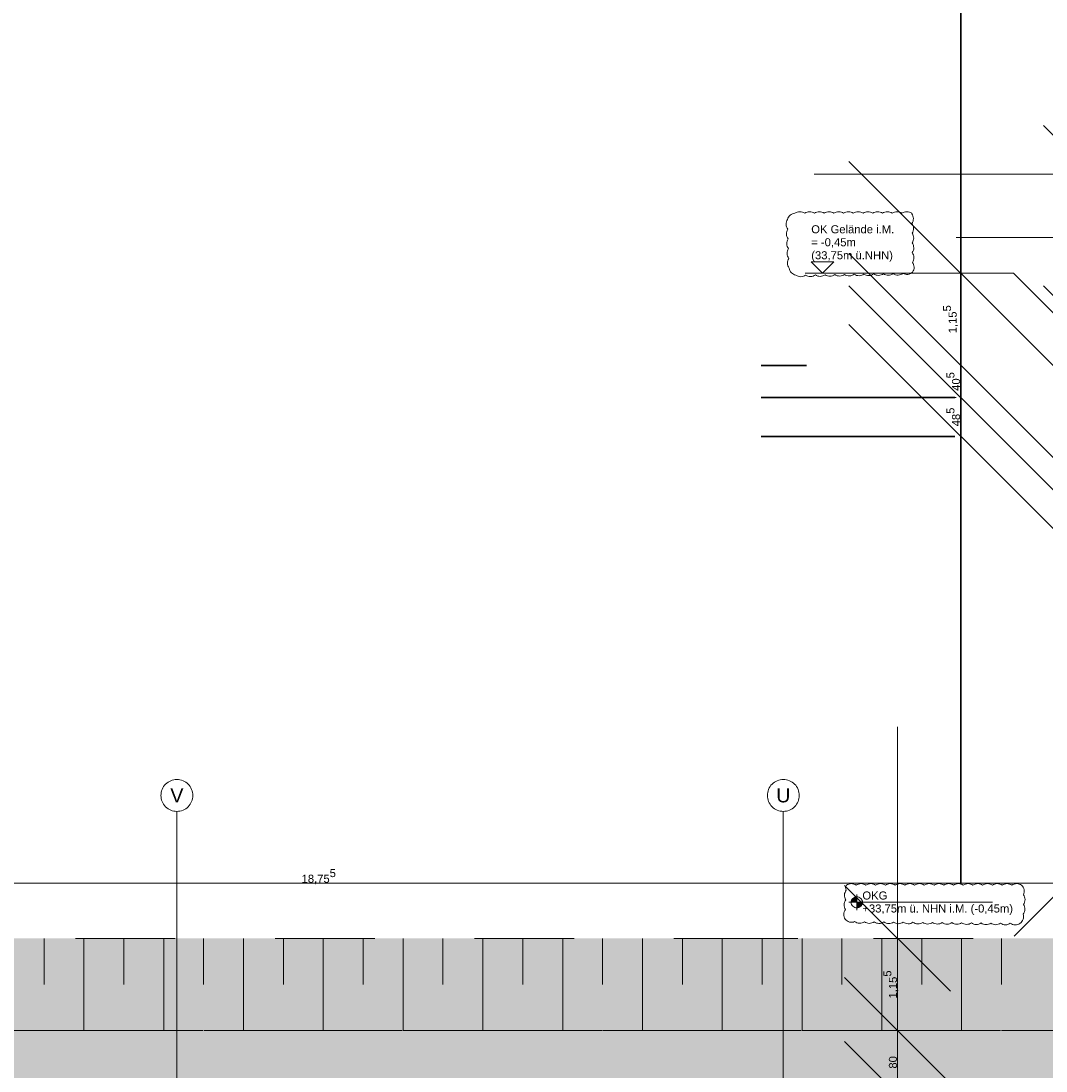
# Model space of a CAD drawing. Header units: metres. Extents: x -3716 to 31, y -1854 to 706.
# Tile 80 of 207: x -2430 to -2269, y 439 to 604. Entities that reach past the tile are written whole.
import ezdxf

# ---------------------------------------------------------------- set-up
doc = ezdxf.new("R2010")
doc.units = ezdxf.units.M
doc.header["$LTSCALE"] = 1.25
doc.header["$PDMODE"] = 1
doc.header["$PDSIZE"] = -2
doc.linetypes.add('Linienart-53', pattern=[5.291531, 3.175, -1.058062, 0.352704, -0.705764])
doc.linetypes.add('VW-01 Strichlinie kurz', pattern=[1.999894, 0.999947, -0.999947])
doc.layers.get('0').update_dxf_attribs({"lineweight": 25})
for name, color, linetype, lineweight in [('30 -32 Gründung-Baugrube', 7, 'VW-01 Strichlinie kurz', 9), ('70 -71 Achsen- 1 Gebäudeachsen', 7, 'Linienart-53', 18), ('70 -72 Beschriftung- 5 Höhenkoten', 7, 'Continuous', 15), ('Keine', 7, 'Continuous', 9)]:
    doc.layers.add(name, color=color, linetype=linetype, lineweight=lineweight)
for name, color, linetype, lineweight, true_color in [('30 -35 Decken- 0 Decken', 7, 'Continuous', 35, 0x00ee00), ('70 -76 Bemaßung- 2 Allgemein', 7, 'Continuous', 5, 0x6666cc), ('70 -77 Revision- 2 Wolken', 7, 'Continuous', 18, 0x944cff)]:
    doc.layers.add(name, color=color, linetype=linetype, lineweight=lineweight, true_color=true_color)
doc.styles.add('Arial', font='arial.ttf')
doc.dimstyles.new('k+k_klein', dxfattribs={"dimtxt": 1.258608, "dimasz": 1.3255, "dimexe": 1.25, "dimexo": 3.75, "dimgap": 0.125, "dimtad": 1, "dimdec": 3, "dimtxsty": 'Arial', "dimblk": 'VW_SLASH', "dimblk1": 'VW_SLASH', "dimblk2": 'VW_SLASH', "dimcen": 0, "dimdle": 0.625, "dimadec": 3, "dimazin": 0, "dimtfac": 0.75, "dimtdec": 3, "dimtix": 1, "dimtmove": 0, "dimatfit": 0, "dimldrblk": 'VW_FILLEDARROW', "dimfxlon": 1, "dimfrac": 2, "dimtolj": 1, "dimarcsym": 0})
doc.dimstyles.new('SIA_DIN1356', dxfattribs={"dimtxt": 1.258608, "dimasz": 2.80603, "dimexe": 2.5, "dimexo": 3.75, "dimgap": 0.625, "dimtad": 1, "dimdec": 3, "dimtxsty": 'Arial', "dimblk": 'VW_SLASH-1', "dimblk1": 'VW_SLASH-1', "dimblk2": 'VW_SLASH-1', "dimcen": 0, "dimdle": 2.5, "dimadec": 3, "dimazin": 0, "dimtfac": 1, "dimtdec": 3, "dimtix": 1, "dimtmove": 0, "dimatfit": 0, "dimldrblk": 'VW_FILLEDARROW-1', "dimfxl": 1, "dimfrac": 2, "dimtolj": 1, "dimarcsym": 0})

# ---------------------------------------------------------------- blocks, each defined once
blk = doc.blocks.new('Gruppe-19')
at = {"layer": '30 -32 Gründung-Baugrube', "color": 7, "transparency": 33554687}
for p, q in [((-169.486, 2.208), (-169.486, 1.63)), ((-168.986, 2.208), (-168.986, 1.053)), ((-168.486, 2.208), (-168.486, 1.63)), ((-167.986, 2.208), (-167.986, 1.053)), ((-167.486, 2.208), (-167.486, 1.63)), ((-166.986, 2.208), (-166.986, 1.053)), ((-166.486, 2.208), (-166.486, 1.63)), ((-165.986, 2.208), (-165.986, 1.053)), ((-165.486, 2.208), (-165.486, 1.63)), ((-164.986, 2.208), (-164.986, 1.053)), ((-164.486, 2.208), (-164.486, 1.63)), ((-163.986, 2.208), (-163.986, 1.053)), ((-163.486, 2.208), (-163.486, 1.63)), ((-162.986, 2.208), (-162.986, 1.053)), ((-162.486, 2.208), (-162.486, 1.63)), ((-161.986, 2.208), (-161.986, 1.053)), ((-161.486, 2.208), (-161.486, 1.63)), ((-160.986, 2.208), (-160.986, 1.053)), ((-160.486, 2.208), (-160.486, 1.63)), ((-159.986, 2.208), (-159.986, 1.053)), ((-159.486, 2.208), (-159.486, 1.63)), ((-158.986, 2.208), (-158.986, 1.053)), ((-158.486, 2.208), (-158.486, 1.63)), ((-157.986, 2.208), (-157.986, 1.053)), ((-157.486, 2.208), (-157.486, 1.63))]:
    blk.add_line(p, q, dxfattribs=at)
blk = doc.blocks.new('Gruppe-153')
at = {"layer": '30 -32 Gründung-Baugrube', "color": 7, "transparency": 33554687}
blk.add_blockref('Gruppe-19', (0, 0), dxfattribs=at)
blk = doc.blocks.new('Änderungswolke-10')
at = {"layer": '70 -77 Revision- 2 Wolken', "transparency": 33554687, "flags": 128}
blk.add_lwpolyline([(-1.107, 0.227, -0.162278), (-1.047, 0.248, -0.162278), (-0.986, 0.227, -0.162278), (-0.925, 0.248, -0.162278), (-0.864, 0.227, -0.162278), (-0.803, 0.248, -0.162278), (-0.742, 0.227, -0.162278), (-0.681, 0.248, -0.162278), (-0.62, 0.227, -0.162278), (-0.559, 0.248, -0.162278), (-0.498, 0.227, -0.162278), (-0.437, 0.248, -0.162278), (-0.376, 0.227, -0.162278), (-0.315, 0.248, -0.162278), (-0.254, 0.227, -0.162278), (-0.193, 0.248, -0.162278), (-0.132, 0.227, -0.162278), (-0.071, 0.248, -0.162278), (-0.01, 0.227, -0.162278), (0.051, 0.248, -0.162278), (0.112, 0.227, -0.162278), (0.173, 0.248, -0.162278), (0.234, 0.227, -0.162278), (0.295, 0.248, -0.162278), (0.356, 0.227, -0.162278), (0.416, 0.248, -0.162278), (0.477, 0.227, -0.162278), (0.538, 0.248, -0.162278), (0.599, 0.227, -0.162278), (0.66, 0.248, -0.162278), (0.721, 0.227, -0.162278), (0.782, 0.248, -0.162278), (0.843, 0.227, -0.162278), (0.904, 0.248, -0.162278), (0.965, 0.227, -0.162278), (1.026, 0.248, -0.162278), (1.087, 0.227, -0.162278), (1.119, 0.171, -0.162278), (1.11, 0.108, -0.162278), (1.13, 0.047, -0.162278), (1.109, -0.014, -0.162278), (1.129, -0.075, -0.162278), (1.108, -0.136, -0.162278), (1.107, -0.2, -0.162278), (1.067, -0.251, -0.162278), (1.006, -0.271, -0.162278), (0.946, -0.25, -0.162278), (0.884, -0.269, -0.162278), (0.824, -0.248, -0.162278), (0.762, -0.268, -0.162278), (0.702, -0.247, -0.162278), (0.641, -0.267, -0.162278), (0.58, -0.246, -0.162278), (0.519, -0.265, -0.162278), (0.458, -0.244, -0.162278), (0.397, -0.264, -0.162278), (0.336, -0.243, -0.162278), (0.275, -0.263, -0.162278), (0.214, -0.242, -0.162278), (0.153, -0.261, -0.162278), (0.092, -0.24, -0.162278), (0.031, -0.26, -0.162278), (-0.03, -0.239, -0.162278), (-0.091, -0.259, -0.162278), (-0.152, -0.238, -0.162278), (-0.213, -0.257, -0.162278), (-0.274, -0.236, -0.162278), (-0.335, -0.256, -0.162278), (-0.396, -0.235, -0.162278), (-0.457, -0.255, -0.162278), (-0.517, -0.234, -0.162278), (-0.579, -0.254, -0.162278), (-0.639, -0.233, -0.162278), (-0.701, -0.252, -0.162278), (-0.761, -0.231, -0.162278), (-0.822, -0.251, -0.162278), (-0.883, -0.23, -0.162278), (-0.944, -0.25, -0.162278), (-1.005, -0.229, -0.162278), (-1.069, -0.234, -0.162278), (-1.123, -0.199, -0.162278), (-1.141, -0.138, -0.162278), (-1.119, -0.077, -0.162278), (-1.137, -0.016, -0.162278), (-1.114, 0.044, -0.162278), (-1.132, 0.106, -0.162278), (-1.11, 0.166, -0.162278), (-1.119, 0.197, -0.162278), (-1.107, 0.227)], format="xyb", close=True, dxfattribs=at)
blk = doc.blocks.new('Gruppe-216')
at = {"layer": '70 -72 Beschriftung- 5 Höhenkoten', "linetype": 'Continuous', "lineweight": 0}
h = blk.add_hatch(color=7, dxfattribs=at)
edge = h.paths.add_edge_path()
edge.add_arc((-159.3, 2.66), 0.07, 90, 180)
edge.add_line((-159.37, 2.66), (-159.3, 2.66))
edge.add_line((-159.3, 2.66), (-159.3, 2.73))
at = {"layer": '70 -72 Beschriftung- 5 Höhenkoten'}
blk.add_line((-159.3, 2.56), (-159.3, 2.76), dxfattribs=at)
at = {"layer": '70 -72 Beschriftung- 5 Höhenkoten', "flags": 128}
for points in [[(-159.3, 2.73, 0.414214), (-159.37, 2.66), (-159.3, 2.66)], [(-159.37, 2.66, 0.414214), (-159.3, 2.59), (-159.3, 2.66)]]:
    blk.add_lwpolyline(points, format="xyb", close=True, dxfattribs=at)
at = {"color": 255, "linetype": 'Continuous'}
blk.add_wipeout([(-159.23, 2.66), (-158.914, 2.66), (-158.914, 2.822), (-159.23, 2.822)], dxfattribs=at).dxf.layer = '70 -72 Beschriftung- 5 Höhenkoten'
at = {"layer": '70 -72 Beschriftung- 5 Höhenkoten', "insert": (-159.23, 2.796), "char_height": 0.1007, "attachment_point": 1, "line_spacing_factor": 0.96878, "style": 'Arial'}
blk.add_mtext('OKG', dxfattribs=at)
at = {"color": 255, "linetype": 'Continuous'}
blk.add_wipeout([(-159.23, 2.498), (-157.333, 2.498), (-157.333, 2.66), (-159.23, 2.66)], dxfattribs=at).dxf.layer = '70 -72 Beschriftung- 5 Höhenkoten'
at = {"layer": '70 -72 Beschriftung- 5 Höhenkoten', "linetype": 'Continuous', "lineweight": 0}
h = blk.add_hatch(color=7, dxfattribs=at)
edge = h.paths.add_edge_path()
edge.add_arc((-159.3, 2.66), 0.07, 270, 360)
edge.add_line((-159.23, 2.66), (-159.3, 2.66))
edge.add_line((-159.3, 2.66), (-159.3, 2.59))
at = {"layer": '70 -72 Beschriftung- 5 Höhenkoten'}
blk.add_line((-159.4, 2.66), (-157.6, 2.66), dxfattribs=at)
at = {"layer": '70 -72 Beschriftung- 5 Höhenkoten', "flags": 128}
for points in [[(-159.23, 2.66, 0.414214), (-159.3, 2.73), (-159.3, 2.66)], [(-159.3, 2.59, 0.414214), (-159.23, 2.66), (-159.3, 2.66)]]:
    blk.add_lwpolyline(points, format="xyb", close=True, dxfattribs=at)
at = {"layer": '70 -77 Revision- 2 Wolken'}
blk.add_blockref('Änderungswolke-10', (-158.322, 2.647), dxfattribs=at)
at = {"layer": '70 -72 Beschriftung- 5 Höhenkoten', "insert": (-159.23, 2.633), "char_height": 0.10069, "attachment_point": 1, "line_spacing_factor": 0.96878, "style": 'Arial'}
blk.add_mtext('+33,75m ü. NHN i.M. (-0,45m)', dxfattribs=at)
blk = doc.blocks.new('VW_SLASH')
at = {"color": 0, "linetype": 'ByBlock', "lineweight": -2, "transparency": 16777216}
blk.add_line((0.4715, 0), (-1, 0), dxfattribs=at)
at = {"color": 0, "lineweight": 5, "transparency": 16777216, "flags": 128}
blk.add_lwpolyline([(0.5004, 0.5004), (-0.5004, -0.5004)], dxfattribs=at)
blk = doc.blocks.new('*D591')
at = {"layer": '70 -76 Bemaßung- 2 Allgemein', "color": 0, "lineweight": -2}
for p, q in [((-158.791, 3.533), (-158.791, 4.859)), ((-160.416, 2.208), (-160.041, 2.208)), ((-158.791, 1.053), (-158.791, 2.208)), ((-162.171, 1.053), (-160.041, 1.053)), ((-158.791, -0.273), (-158.791, -1.598))]:
    blk.add_line(p, q, dxfattribs=at)
at = {"layer": 'Defpoints', "color": 0}
for p in [(-158.791, 2.208), (-156.666, 2.208), (-158.421, 1.053)]:
    blk.add_point(p, dxfattribs=at)
at = {"layer": '70 -76 Bemaßung- 2 Allgemein', "color": 0, "lineweight": -2, "xscale": 1.32550048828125, "yscale": 1.32550048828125, "zscale": 1.32550048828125}
for p, rotation in [((-158.791, 2.208), 270), ((-158.791, 1.053), 90)]:
    blk.add_blockref('VW_SLASH', p, dxfattribs=dict(at, rotation=rotation))
at = {"layer": '70 -76 Bemaßung- 2 Allgemein', "color": 0, "insert": (-158.873, 1.63), "char_height": 0.10069, "attachment_point": 5, "rotation": 90, "style": 'Arial'}
blk.add_mtext('\\A1;1,15\\S5^ ;', dxfattribs=at)
blk = doc.blocks.new('VW_FILLEDARROW')
at = {"linetype": 'Continuous', "lineweight": 0, "transparency": 16777216}
blk.add_hatch(color=0, dxfattribs=at).paths.add_polyline_path([(-2.8289, 0.758), (0, 0), (-2.8289, -0.758)])
at = {"color": 0, "lineweight": 5, "transparency": 16777216, "flags": 128}
blk.add_lwpolyline([(-2.8289, 0.758), (0, 0), (-2.8289, -0.758)], close=True, dxfattribs=at)
blk = doc.blocks.new('*D592')
at = {"layer": '70 -76 Bemaßung- 2 Allgemein', "color": 0, "lineweight": -2}
for p, q in [((-158.791, 2.378), (-158.791, 3.704)), ((-162.171, 1.053), (-160.041, 1.053)), ((-158.791, 0.253), (-158.791, 1.053)), ((-162.039, 0.253), (-160.041, 0.253)), ((-158.791, -1.073), (-158.791, -2.398))]:
    blk.add_line(p, q, dxfattribs=at)
at = {"layer": 'Defpoints', "color": 0}
for p in [(-158.791, 1.053), (-158.421, 1.053), (-158.289, 0.253)]:
    blk.add_point(p, dxfattribs=at)
at = {"layer": '70 -76 Bemaßung- 2 Allgemein', "color": 0, "lineweight": -2, "xscale": 1.32550048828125, "yscale": 1.32550048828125, "zscale": 1.32550048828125}
for p, rotation in [((-158.791, 1.053), 270), ((-158.791, 0.253), 90)]:
    blk.add_blockref('VW_SLASH', p, dxfattribs=dict(at, rotation=rotation))
at = {"layer": '70 -76 Bemaßung- 2 Allgemein', "color": 0, "insert": (-158.847, 0.653), "char_height": 0.1007, "attachment_point": 5, "rotation": 90, "style": 'Arial'}
blk.add_mtext('\\A1;80', dxfattribs=at)
blk = doc.blocks.new('*D593')
at = {"layer": '70 -76 Bemaßung- 2 Allgemein', "color": 0, "lineweight": -2}
for p, q in [((-162.039, 0.253), (-160.041, 0.253)), ((-158.791, -3.207), (-158.791, -1.073)), ((-155.871, -4.532), (-157.541, -4.532))]:
    blk.add_line(p, q, dxfattribs=at)
at = {"layer": 'Defpoints', "color": 0}
for p in [(-158.791, 0.253), (-158.289, 0.253), (-159.621, -4.532)]:
    blk.add_point(p, dxfattribs=at)
at = {"layer": '70 -76 Bemaßung- 2 Allgemein', "color": 0, "lineweight": -2, "xscale": 1.32550048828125, "yscale": 1.32550048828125, "zscale": 1.32550048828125}
for p, rotation in [((-158.791, 0.253), 90), ((-158.791, -4.532), 270)]:
    blk.add_blockref('VW_SLASH', p, dxfattribs=dict(at, rotation=rotation))
at = {"layer": '70 -76 Bemaßung- 2 Allgemein', "color": 0, "insert": (-158.873, -2.14), "char_height": 0.10069, "attachment_point": 5, "rotation": 90, "style": 'Arial'}
blk.add_mtext('\\A1;4,78\\S5^ ;', dxfattribs=at)
blk = doc.blocks.new('*D822')
at = {"layer": '70 -76 Bemaßung- 2 Allgemein', "color": 0, "lineweight": -2}
for p, q in [((-156.666, 6.305), (-156.666, 4.15)), ((-157.992, 2.9), (-174.095, 2.9)), ((-175.421, -0.067), (-175.421, 1.65))]:
    blk.add_line(p, q, dxfattribs=at)
at = {"layer": 'Defpoints', "color": 0}
for p in [(-175.421, 3.683), (-175.421, 2.9), (-156.666, 2.555)]:
    blk.add_point(p, dxfattribs=at)
at = {"layer": '70 -76 Bemaßung- 2 Allgemein', "color": 0, "lineweight": -2, "xscale": 1.32550048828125, "yscale": 1.32550048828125, "zscale": 1.32550048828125, "rotation": 180}
blk.add_blockref('VW_SLASH', (-175.421, 2.9), dxfattribs=at)
at = {"layer": '70 -76 Bemaßung- 2 Allgemein', "color": 0, "lineweight": -2, "xscale": 1.32550048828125, "yscale": 1.32550048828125, "zscale": 1.32550048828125}
blk.add_blockref('VW_SLASH', (-156.666, 2.9), dxfattribs=at)
at = {"layer": '70 -76 Bemaßung- 2 Allgemein', "color": 0, "insert": (-166.043, 2.982), "char_height": 0.10069, "attachment_point": 5, "style": 'Arial'}
blk.add_mtext('\\A1;18,75\\S5^ ;', dxfattribs=at)
blk = doc.blocks.new('*D823')
at = {"layer": '70 -76 Bemaßung- 2 Allgemein', "color": 0, "lineweight": -2}
for p, q in [((-156.666, 6.305), (-156.666, 4.15)), ((-155.511, 5.15), (-155.511, 4.15)), ((-157.992, 2.9), (-159.317, 2.9)), ((-155.511, 2.9), (-156.666, 2.9)), ((-154.185, 2.9), (-152.86, 2.9))]:
    blk.add_line(p, q, dxfattribs=at)
at = {"layer": 'Defpoints', "color": 0}
for p in [(-156.666, 2.9), (-156.666, 2.555), (-155.511, 1.4)]:
    blk.add_point(p, dxfattribs=at)
at = {"layer": '70 -76 Bemaßung- 2 Allgemein', "color": 0, "lineweight": -2, "xscale": 1.32550048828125, "yscale": 1.32550048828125, "zscale": 1.32550048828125}
blk.add_blockref('VW_SLASH', (-156.666, 2.9), dxfattribs=at)
at = {"layer": '70 -76 Bemaßung- 2 Allgemein', "color": 0, "lineweight": -2, "xscale": 1.32550048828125, "yscale": 1.32550048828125, "zscale": 1.32550048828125, "rotation": 180}
blk.add_blockref('VW_SLASH', (-155.511, 2.9), dxfattribs=at)
at = {"layer": '70 -76 Bemaßung- 2 Allgemein', "color": 0, "insert": (-156.088, 2.982), "char_height": 0.10069, "attachment_point": 5, "style": 'Arial'}
blk.add_mtext('\\A1;1,15\\S5^ ;', dxfattribs=at)
blk = doc.blocks.new('_Achsen (3D)')
at = {"layer": '70 -71 Achsen- 1 Gebäudeachsen', "transparency": 33554687}
for p, q in [((-167.821, 3.8), (-167.821, -46.172)), ((-160.221, 3.8), (-160.221, -46.172))]:
    blk.add_line(p, q, dxfattribs=at)
at = {"color": 255, "transparency": 33554687}
for points in [[(-167.821, 4.2), (-167.801, 4.199), (-167.782, 4.196), (-167.763, 4.191), (-167.744, 4.185), (-167.727, 4.176), (-167.71, 4.166), (-167.694, 4.155), (-167.68, 4.141), (-167.666, 4.127), (-167.655, 4.111), (-167.645, 4.094), (-167.636, 4.076), (-167.63, 4.058), (-167.625, 4.039), (-167.622, 4.02), (-167.621, 4), (-167.622, 3.98), (-167.625, 3.961), (-167.63, 3.942), (-167.636, 3.923), (-167.645, 3.906), (-167.655, 3.889), (-167.666, 3.873), (-167.68, 3.859), (-167.694, 3.845), (-167.71, 3.834), (-167.727, 3.824), (-167.744, 3.815), (-167.763, 3.809), (-167.782, 3.804), (-167.801, 3.801), (-167.821, 3.8), (-167.841, 3.801), (-167.86, 3.804), (-167.879, 3.809), (-167.898, 3.815), (-167.915, 3.824), (-167.932, 3.834), (-167.948, 3.845), (-167.962, 3.859), (-167.976, 3.873), (-167.987, 3.889), (-167.997, 3.906), (-168.006, 3.923), (-168.012, 3.942), (-168.017, 3.961), (-168.02, 3.98), (-168.021, 4), (-168.02, 4.02), (-168.017, 4.039), (-168.012, 4.058), (-168.006, 4.076), (-167.997, 4.094), (-167.987, 4.111), (-167.976, 4.127), (-167.962, 4.141), (-167.948, 4.155), (-167.932, 4.166), (-167.915, 4.176), (-167.898, 4.185), (-167.879, 4.191), (-167.86, 4.196), (-167.841, 4.199)], [(-160.221, 4.2), (-160.201, 4.199), (-160.182, 4.196), (-160.163, 4.191), (-160.144, 4.185), (-160.127, 4.176), (-160.11, 4.166), (-160.094, 4.155), (-160.08, 4.141), (-160.066, 4.127), (-160.055, 4.111), (-160.045, 4.094), (-160.036, 4.076), (-160.03, 4.058), (-160.025, 4.039), (-160.022, 4.02), (-160.021, 4), (-160.022, 3.98), (-160.025, 3.961), (-160.03, 3.942), (-160.036, 3.923), (-160.045, 3.906), (-160.055, 3.889), (-160.066, 3.873), (-160.08, 3.859), (-160.094, 3.845), (-160.11, 3.834), (-160.127, 3.824), (-160.144, 3.815), (-160.163, 3.809), (-160.182, 3.804), (-160.201, 3.801), (-160.221, 3.8), (-160.241, 3.801), (-160.26, 3.804), (-160.279, 3.809), (-160.298, 3.815), (-160.315, 3.824), (-160.332, 3.834), (-160.348, 3.845), (-160.362, 3.859), (-160.376, 3.873), (-160.387, 3.889), (-160.397, 3.906), (-160.406, 3.923), (-160.412, 3.942), (-160.417, 3.961), (-160.42, 3.98), (-160.421, 4), (-160.42, 4.02), (-160.417, 4.039), (-160.412, 4.058), (-160.406, 4.076), (-160.397, 4.094), (-160.387, 4.111), (-160.376, 4.127), (-160.362, 4.141), (-160.348, 4.155), (-160.332, 4.166), (-160.315, 4.176), (-160.298, 4.185), (-160.279, 4.191), (-160.26, 4.196), (-160.241, 4.199)]]:
    blk.add_wipeout(points, dxfattribs=at).dxf.layer = 'Keine'
at = {"layer": 'Keine', "transparency": 33554687, "flags": 128}
for points in [[(-167.821, 4.2), (-167.801, 4.199), (-167.782, 4.196), (-167.763, 4.191), (-167.744, 4.185), (-167.727, 4.176), (-167.71, 4.166), (-167.694, 4.155), (-167.68, 4.141), (-167.666, 4.127), (-167.655, 4.111), (-167.645, 4.094), (-167.636, 4.076), (-167.63, 4.058), (-167.625, 4.039), (-167.622, 4.02), (-167.621, 4), (-167.622, 3.98), (-167.625, 3.961), (-167.63, 3.942), (-167.636, 3.923), (-167.645, 3.906), (-167.655, 3.889), (-167.666, 3.873), (-167.68, 3.859), (-167.694, 3.845), (-167.71, 3.834), (-167.727, 3.824), (-167.744, 3.815), (-167.763, 3.809), (-167.782, 3.804), (-167.801, 3.801), (-167.821, 3.8), (-167.841, 3.801), (-167.86, 3.804), (-167.879, 3.809), (-167.898, 3.815), (-167.915, 3.824), (-167.932, 3.834), (-167.948, 3.845), (-167.962, 3.859), (-167.976, 3.873), (-167.987, 3.889), (-167.997, 3.906), (-168.006, 3.923), (-168.012, 3.942), (-168.017, 3.961), (-168.02, 3.98), (-168.021, 4), (-168.02, 4.02), (-168.017, 4.039), (-168.012, 4.058), (-168.006, 4.076), (-167.997, 4.094), (-167.987, 4.111), (-167.976, 4.127), (-167.962, 4.141), (-167.948, 4.155), (-167.932, 4.166), (-167.915, 4.176), (-167.898, 4.185), (-167.879, 4.191), (-167.86, 4.196), (-167.841, 4.199)], [(-160.221, 4.2), (-160.201, 4.199), (-160.182, 4.196), (-160.163, 4.191), (-160.144, 4.185), (-160.127, 4.176), (-160.11, 4.166), (-160.094, 4.155), (-160.08, 4.141), (-160.066, 4.127), (-160.055, 4.111), (-160.045, 4.094), (-160.036, 4.076), (-160.03, 4.058), (-160.025, 4.039), (-160.022, 4.02), (-160.021, 4), (-160.022, 3.98), (-160.025, 3.961), (-160.03, 3.942), (-160.036, 3.923), (-160.045, 3.906), (-160.055, 3.889), (-160.066, 3.873), (-160.08, 3.859), (-160.094, 3.845), (-160.11, 3.834), (-160.127, 3.824), (-160.144, 3.815), (-160.163, 3.809), (-160.182, 3.804), (-160.201, 3.801), (-160.221, 3.8), (-160.241, 3.801), (-160.26, 3.804), (-160.279, 3.809), (-160.298, 3.815), (-160.315, 3.824), (-160.332, 3.834), (-160.348, 3.845), (-160.362, 3.859), (-160.376, 3.873), (-160.387, 3.889), (-160.397, 3.906), (-160.406, 3.923), (-160.412, 3.942), (-160.417, 3.961), (-160.42, 3.98), (-160.421, 4), (-160.42, 4.02), (-160.417, 4.039), (-160.412, 4.058), (-160.406, 4.076), (-160.397, 4.094), (-160.387, 4.111), (-160.376, 4.127), (-160.362, 4.141), (-160.348, 4.155), (-160.332, 4.166), (-160.315, 4.176), (-160.298, 4.185), (-160.279, 4.191), (-160.26, 4.196), (-160.241, 4.199)]]:
    blk.add_lwpolyline(points, close=True, dxfattribs=at)
at = {"layer": 'Keine', "transparency": 33554687, "char_height": 0.176, "attachment_point": 5, "line_spacing_factor": 0.970891, "style": 'Arial'}
for s, insert in [('V', (-167.821, 4)), ('U', (-160.221, 4))]:
    blk.add_mtext(s, dxfattribs=dict(at, insert=insert))
blk = doc.blocks.new('VW_SLASH-1')
at = {"color": 0, "linetype": 'ByBlock', "lineweight": -2, "transparency": 16777216}
blk.add_line((0.8909, 0), (-1, 0), dxfattribs=at)
at = {"color": 0, "lineweight": 20, "transparency": 16777216, "flags": 128}
blk.add_lwpolyline([(0.5001, 0.5001), (-0.5001, -0.5001)], dxfattribs=at)
blk = doc.blocks.new('*D909')
at = {"layer": '30 -35 Decken- 0 Decken', "color": 0, "linetype": 'Continuous', "lineweight": -2}
for p, q in [((-154.221, 17.488), (-154.221, 17.036)), ((-151.021, 17.488), (-151.021, 17.036)), ((-157.027, 14.536), (-159.833, 14.536)), ((-154.221, 14.536), (-151.021, 14.536)), ((-148.215, 14.536), (-145.409, 14.536))]:
    blk.add_line(p, q, dxfattribs=at)
at = {"layer": 'Defpoints', "color": 0}
for p in [(-151.021, 14.536), (-154.221, 13.738), (-151.021, 13.738)]:
    blk.add_point(p, dxfattribs=at)
at = {"layer": '30 -35 Decken- 0 Decken', "color": 0, "lineweight": -2, "xscale": 2.8060302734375, "yscale": 2.8060302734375, "zscale": 2.8060302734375}
blk.add_blockref('VW_SLASH-1', (-154.221, 14.536), dxfattribs=at)
at = {"layer": '30 -35 Decken- 0 Decken', "color": 0, "lineweight": -2, "xscale": 2.8060302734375, "yscale": 2.8060302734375, "zscale": 2.8060302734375, "rotation": 180}
blk.add_blockref('VW_SLASH-1', (-151.021, 14.536), dxfattribs=at)
at = {"layer": '30 -35 Decken- 0 Decken', "color": 0, "lineweight": 9, "insert": (-152.621, 14.646), "char_height": 0.1007, "attachment_point": 5, "style": 'Arial'}
blk.add_mtext('\\A1;3,20', dxfattribs=at)
blk = doc.blocks.new('VW_FILLEDARROW-1')
at = {"linetype": 'Continuous', "lineweight": 0, "transparency": 16777216}
blk.add_hatch(color=0, dxfattribs=at).paths.add_polyline_path([(-1.4144, 0.379), (0, 0), (-1.4144, -0.379)])
at = {"color": 0, "lineweight": 5, "transparency": 16777216, "flags": 128}
blk.add_lwpolyline([(-1.4144, 0.379), (0, 0), (-1.4144, -0.379)], close=True, dxfattribs=at)
blk = doc.blocks.new('*D916')
at = {"layer": '30 -35 Decken- 0 Decken', "color": 0, "linetype": 'Continuous', "lineweight": -2}
for p, q in [((-155.555, 14.539), (-155.555, 10.937)), ((-154.371, 13.743), (-158.055, 13.743)), ((-158.071, 11.733), (-158.055, 11.733))]:
    blk.add_line(p, q, dxfattribs=at)
at = {"layer": 'Defpoints', "color": 0}
for p in [(-155.555, 13.743), (-150.621, 13.743), (-154.321, 11.733)]:
    blk.add_point(p, dxfattribs=at)
at = {"layer": '30 -35 Decken- 0 Decken', "color": 0, "lineweight": -2, "xscale": 2.8060302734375, "yscale": 2.8060302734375, "zscale": 2.8060302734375}
for p, rotation in [((-155.555, 13.743), 90), ((-155.555, 11.733), 270)]:
    blk.add_blockref('VW_SLASH-1', p, dxfattribs=dict(at, rotation=rotation))
at = {"layer": '30 -35 Decken- 0 Decken', "color": 0, "lineweight": 9, "insert": (-155.686, 12.01), "char_height": 0.1007, "attachment_point": 5, "rotation": 90, "style": 'Arial'}
blk.add_mtext('\\A1;2,01', dxfattribs=at)
blk = doc.blocks.new('*D926')
at = {"layer": '30 -35 Decken- 0 Decken', "color": 0, "linetype": 'Continuous', "lineweight": -2}
for p, q in [((-157.998, 16.099), (-157.998, 18.905)), ((-157.998, 12.138), (-157.998, 13.293)), ((-154.583, 13.293), (-155.498, 13.293)), ((-159.931, 12.138), (-160.498, 12.138)), ((-157.998, 9.332), (-157.998, 6.526))]:
    blk.add_line(p, q, dxfattribs=at)
at = {"layer": 'Defpoints', "color": 0}
for p in [(-158.333, 13.293), (-157.998, 13.293), (-156.181, 12.138)]:
    blk.add_point(p, dxfattribs=at)
at = {"layer": '30 -35 Decken- 0 Decken', "color": 0, "lineweight": -2, "xscale": 2.8060302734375, "yscale": 2.8060302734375, "zscale": 2.8060302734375}
for p, rotation in [((-157.998, 13.293), 270), ((-157.998, 12.138), 90)]:
    blk.add_blockref('VW_SLASH-1', p, dxfattribs=dict(at, rotation=rotation))
at = {"layer": '30 -35 Decken- 0 Decken', "color": 0, "lineweight": 9, "insert": (-158.125, 12.716), "char_height": 0.10069, "attachment_point": 5, "rotation": 90, "style": 'Arial'}
blk.add_mtext('\\A1;1,15\\S5^ ;', dxfattribs=at)
blk = doc.blocks.new('*D927')
at = {"layer": '30 -35 Decken- 0 Decken', "color": 0, "linetype": 'Continuous', "lineweight": -2}
for p, q in [((-157.998, 14.944), (-157.998, 17.75)), ((-159.931, 12.138), (-160.498, 12.138)), ((-157.998, 11.733), (-157.998, 12.138)), ((-158.071, 11.733), (-160.498, 11.733)), ((-157.998, 8.927), (-157.998, 6.121))]:
    blk.add_line(p, q, dxfattribs=at)
at = {"layer": 'Defpoints', "color": 0}
for p in [(-157.998, 12.138), (-156.181, 12.138), (-154.321, 11.733)]:
    blk.add_point(p, dxfattribs=at)
at = {"layer": '30 -35 Decken- 0 Decken', "color": 0, "lineweight": -2, "xscale": 2.8060302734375, "yscale": 2.8060302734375, "zscale": 2.8060302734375}
for p, rotation in [((-157.998, 12.138), 270), ((-157.998, 11.733), 90)]:
    blk.add_blockref('VW_SLASH-1', p, dxfattribs=dict(at, rotation=rotation))
at = {"layer": '30 -35 Decken- 0 Decken', "color": 0, "lineweight": 9, "insert": (-158.091, 11.936), "char_height": 0.10069, "attachment_point": 5, "rotation": 90, "style": 'Arial'}
blk.add_mtext('\\A1;40\\S5^ ;', dxfattribs=at)
blk = doc.blocks.new('*D928')
at = {"layer": '30 -35 Decken- 0 Decken', "color": 0, "linetype": 'Continuous', "lineweight": -2}
for p, q in [((-157.998, 14.539), (-157.998, 17.345)), ((-158.071, 11.733), (-160.498, 11.733)), ((-157.998, 11.248), (-157.998, 11.733)), ((-158.071, 11.248), (-160.498, 11.248)), ((-157.998, 8.442), (-157.998, 5.636))]:
    blk.add_line(p, q, dxfattribs=at)
at = {"layer": 'Defpoints', "color": 0}
for p in [(-157.998, 11.733), (-154.321, 11.733), (-154.321, 11.248)]:
    blk.add_point(p, dxfattribs=at)
at = {"layer": '30 -35 Decken- 0 Decken', "color": 0, "lineweight": -2, "xscale": 2.8060302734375, "yscale": 2.8060302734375, "zscale": 2.8060302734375}
for p, rotation in [((-157.998, 11.733), 270), ((-157.998, 11.248), 90)]:
    blk.add_blockref('VW_SLASH-1', p, dxfattribs=dict(at, rotation=rotation))
at = {"layer": '30 -35 Decken- 0 Decken', "color": 0, "lineweight": 9, "insert": (-158.091, 11.491), "char_height": 0.10069, "attachment_point": 5, "rotation": 90, "style": 'Arial'}
blk.add_mtext('\\A1;48\\S5^ ;', dxfattribs=at)
blk = doc.blocks.new('Gruppe-599')
at = {"layer": '70 -77 Revision- 2 Wolken', "transparency": 33554687, "flags": 128}
blk.add_lwpolyline([(-158.612, 14.045, 0.162278), (-158.673, 14.065, 0.162278), (-158.734, 14.045, 0.162278), (-158.795, 14.065, 0.162278), (-158.856, 14.045, 0.162278), (-158.917, 14.065, 0.162278), (-158.978, 14.045, 0.162278), (-159.039, 14.065, 0.162278), (-159.1, 14.045, 0.162278), (-159.161, 14.065, 0.162278), (-159.222, 14.045, 0.162278), (-159.283, 14.065, 0.162278), (-159.344, 14.045, 0.162278), (-159.404, 14.065, 0.162278), (-159.465, 14.045, 0.162278), (-159.526, 14.065, 0.162278), (-159.587, 14.045, 0.162278), (-159.648, 14.065, 0.162278), (-159.709, 14.045, 0.162278), (-159.77, 14.065, 0.162278), (-159.831, 14.045, 0.162278), (-159.892, 14.065, 0.162278), (-159.953, 14.045, 0.162278), (-160.014, 14.065, 0.162278), (-160.075, 14.045, 0.162278), (-160.135, 14.022, 0.162278), (-160.169, 13.967, 0.162278), (-160.187, 13.906, 0.162278), (-160.165, 13.845, 0.162278), (-160.183, 13.784, 0.162278), (-160.16, 13.724, 0.162278), (-160.178, 13.662, 0.162278), (-160.156, 13.602, 0.162278), (-160.174, 13.54, 0.162278), (-160.151, 13.48, 0.162278), (-160.169, 13.418, 0.162278), (-160.147, 13.358, 0.162278), (-160.12, 13.3, 0.162278), (-160.063, 13.269, 0.162278), (-160.002, 13.25, 0.162278), (-159.941, 13.271, 0.162278), (-159.88, 13.252, 0.162278), (-159.819, 13.273, 0.162278), (-159.758, 13.254, 0.162278), (-159.698, 13.275, 0.162278), (-159.636, 13.256, 0.162278), (-159.576, 13.277, 0.162278), (-159.514, 13.258, 0.162278), (-159.454, 13.279, 0.162278), (-159.392, 13.26, 0.162278), (-159.332, 13.281, 0.162278), (-159.271, 13.262, 0.162278), (-159.21, 13.283, 0.162278), (-159.149, 13.264, 0.162278), (-159.088, 13.285, 0.162278), (-159.027, 13.266, 0.162278), (-158.966, 13.287, 0.162278), (-158.905, 13.268, 0.162278), (-158.844, 13.289, 0.162278), (-158.783, 13.27, 0.162278), (-158.722, 13.291, 0.162278), (-158.659, 13.279, 0.162278), (-158.601, 13.308, 0.162278), (-158.582, 13.369, 0.162278), (-158.603, 13.43, 0.162278), (-158.584, 13.491, 0.162278), (-158.605, 13.552, 0.162278), (-158.586, 13.613, 0.162278), (-158.607, 13.674, 0.162278), (-158.587, 13.735, 0.162278), (-158.608, 13.796, 0.162278), (-158.589, 13.857, 0.162278), (-158.61, 13.917, 0.162278), (-158.591, 13.979, 0.162278), (-158.612, 14.039, 0.162278), (-158.611, 14.042, 0.162278), (-158.612, 14.045)], format="xyb", close=True, dxfattribs=at)
blk = doc.blocks.new('Gruppe-496')
at = {"layer": '70 -76 Bemaßung- 2 Allgemein'}
for base, p1, p2, text, picture, middle in [((-158.79099996, 2.20795802), (-158.42144535, 1.05295802), (-156.66599996, 2.20795802), '1,15\\S5^ ;', '*D591', (-158.8731946, 1.63045802)), ((-158.79099996, 1.05295802), (-158.28858118, 0.25295802), (-158.42144535, 1.05295802), '80', '*D592', (-158.84740152, 0.65295802)), ((-158.79099996, 0.25295802), (-159.62099996, -4.53204198), (-158.28858118, 0.25295802), '4,78\\S5^ ;', '*D593', (-158.8731946, -2.13954198))]:
    dim = blk.add_linear_dim(base=base, p1=p1, p2=p2, angle=270, text=text, dimstyle='k+k_klein', override={"dimtxt": 0.100689, "dimgap": 0.005, "dimdec": 8, "dimpost": '<>', "dimtxsty": 'Arial', "dimtmove": 2}, dxfattribs=at)
    dim.commit()
    dim.dimension.update_dxf_attribs({"geometry": picture, "text_midpoint": middle})
blk = doc.blocks.new('Gruppe-519')
at = {"layer": '70 -76 Bemaßung- 2 Allgemein'}
for base, p1, p2, text, picture, middle in [((-175.421, 2.89996), (-156.666, 2.55488), (-175.421, 3.68293), '18,75\\S5^ ;', '*D822', (-166.0435, 2.98215)), ((-156.666, 2.89996), (-155.511, 1.39988), (-156.666, 2.55488), '1,15\\S5^ ;', '*D823', (-156.0885, 2.98215))]:
    dim = blk.add_linear_dim(base=base, p1=p1, p2=p2, text=text, dimstyle='k+k_klein', override={"dimtxt": 0.100689, "dimgap": 0.005, "dimdec": 4, "dimpost": '<>', "dimtxsty": 'Arial', "dimtmove": 2}, dxfattribs=at)
    dim.commit()
    dim.dimension.update_dxf_attribs({"geometry": picture, "text_midpoint": middle})
blk = doc.blocks.new('_Feinplanum 2D (2D)')
at = {"layer": '30 -32 Gründung-Baugrube', "linetype": 'Continuous', "lineweight": 0, "true_color": 0xfffdee}
h = blk.add_hatch(color=7, dxfattribs=at)
h.paths.add_polyline_path([(3.234, 2.208), (3.234, -3.255), (2.984, -4.188), (2.984, -7.283), (4.962, -7.283), (4.962, -10.133), (2.654, -10.133), (2.654, -15.181), (4.962, -15.181), (4.962, -18.031), (2.984, -18.031), (2.984, -43.352), (-34.742, -43.352), (-34.742, -45.105), (-41.182, -45.105), (-41.182, -44.674), (-49.965, -44.674), (-49.965, -43.352), (-84.242, -43.352), (-84.242, -45.104), (-90.682, -45.104), (-90.682, -44.674), (-99.465, -44.674), (-99.465, -43.352), (-160.892, -43.352), (-160.892, -45.104), (-167.332, -45.104), (-167.332, -44.674), (-176.115, -44.674), (-176.115, -43.352), (-179.176, -43.352), (-179.176, 2.208), (-156.666, 2.208), (-156.666, 2.555), (-146.526, 2.555), (-146.526, 2.208), (-52.841, 2.208), (-52.841, 2.398), (-26.376, 2.398), (-26.376, 2.208)])
h.paths.add_polyline_path([(-178.021, 1.053), (-178.021, -42.197), (-174.115, -42.197), (-174.115, -42.674), (-171.875, -42.674), (-171.875, -42.228), (-169.941, -42.228), (-169.941, -42.674), (-167.701, -42.674), (-167.701, -42.197), (-165.332, -42.197), (-165.332, -43.104), (-162.892, -43.104), (-162.892, -42.197), (-97.465, -42.197), (-97.465, -42.674), (-95.225, -42.674), (-95.225, -42.197), (-93.291, -42.197), (-93.291, -42.674), (-91.051, -42.674), (-91.051, -42.197), (-88.682, -42.197), (-88.682, -43.104), (-86.242, -43.104), (-86.242, -42.197), (-53.001, -42.197), (-53.001, -41.897), (-52.999, -41.897), (-52.999, -42.197), (-47.965, -42.197), (-47.965, -42.674), (-45.725, -42.674), (-45.725, -42.197), (-43.791, -42.197), (-43.791, -42.674), (-41.551, -42.674), (-41.551, -42.197), (-39.182, -42.197), (-39.182, -43.104), (-36.742, -43.104), (-36.742, -42.197), (-16.711, -42.197), (-16.711, -42.196), (-13.63, -42.197), (1.829, -42.197), (1.829, -4.036), (2.079, -3.103), (2.079, 1.053), (-16.711, 1.053), (-27.531, 1.053), (-27.531, 1.243), (-51.686, 1.243), (-51.686, 1.053), (-53.001, 1.053), (-88.896, 1.053), (-106.641, 1.053), (-147.681, 1.053), (-147.681, 1.4), (-155.511, 1.4), (-155.511, 1.053)])
at = {"layer": '30 -32 Gründung-Baugrube', "linetype": 'Continuous', "lineweight": 0}
h = blk.add_hatch(color=254, dxfattribs=at)
h.paths.add_polyline_path([(-52.999, -42.197), (-53.001, -42.197), (-86.242, -42.197), (-86.242, -43.104), (-88.682, -43.104), (-88.682, -42.197), (-88.896, -42.197), (-88.896, -42.197), (-91.051, -42.197), (-91.051, -42.674), (-93.291, -42.674), (-93.291, -42.197), (-95.225, -42.197), (-95.225, -42.674), (-97.465, -42.674), (-97.465, -42.197), (-162.892, -42.197), (-162.892, -43.104), (-165.332, -43.104), (-165.332, -42.197), (-167.701, -42.197), (-167.701, -42.674), (-169.941, -42.674), (-169.941, -42.197), (-171.875, -42.197), (-171.875, -42.674), (-174.115, -42.674), (-174.115, -42.197), (-178.021, -42.197), (-178.021, 1.053), (-106.641, 1.053), (-88.896, 1.053), (-53.001, 1.053), (-16.711, 1.053), (2.079, 1.053), (2.079, -3.103), (1.829, -4.036), (1.829, -42.197), (-13.63, -42.197), (-16.711, -42.196), (-16.711, -42.197), (-36.742, -42.197), (-36.742, -43.104), (-39.182, -43.104), (-39.182, -42.197), (-41.551, -42.197), (-41.551, -42.674), (-43.791, -42.674), (-43.791, -42.197), (-45.725, -42.197), (-45.725, -42.674), (-47.965, -42.674), (-47.965, -42.197)])
h.paths.add_polyline_path([(-106.641, 0.253), (-177.221, 0.253), (-177.221, -41.397), (-174.115, -41.397), (-174.115, -40.677), (-171.875, -40.677), (-171.875, -41.397), (-169.941, -41.397), (-169.941, -40.677), (-167.701, -40.677), (-167.701, -41.397), (-165.332, -41.397), (-165.332, -40.004), (-162.892, -40.004), (-162.892, -41.397), (-97.465, -41.397), (-97.465, -40.677), (-95.225, -40.677), (-95.225, -41.397), (-93.291, -41.397), (-93.291, -40.677), (-91.051, -40.677), (-91.051, -41.397), (-88.896, -41.397), (-88.896, -41.397), (-88.682, -41.397), (-88.682, -40.004), (-86.242, -40.004), (-86.242, -41.397), (-71.546, -41.397), (-71.546, 0.253), (-88.896, 0.253)])
h.paths.add_polyline_path([(-70.746, -41.397), (-53.001, -41.397), (-52.999, -41.397), (-47.965, -41.397), (-47.965, -40.677), (-45.725, -40.677), (-45.725, -41.397), (-43.791, -41.397), (-43.791, -40.677), (-41.551, -40.677), (-41.551, -41.397), (-39.182, -41.397), (-39.182, -40.004), (-36.742, -40.004), (-36.742, -41.397), (-16.711, -41.397), (-16.711, -41.398), (1.029, -41.397), (1.029, -3.93), (1.279, -2.997), (1.279, 0.253), (-16.711, 0.253), (-53.001, 0.253), (-70.746, 0.253)])
at = {"layer": '30 -32 Gründung-Baugrube', "flags": 128}
for points in [[(3.234, 2.208), (3.234, -3.255), (2.984, -4.188), (2.984, -7.283), (4.962, -7.283), (4.962, -10.133), (2.654, -10.133), (2.654, -15.181), (4.962, -15.181), (4.962, -18.031), (2.984, -18.031), (2.984, -43.352), (-34.742, -43.352), (-34.742, -45.105), (-41.182, -45.105), (-41.182, -44.674), (-49.965, -44.674), (-49.965, -43.352), (-84.242, -43.352), (-84.242, -45.104), (-90.682, -45.104), (-90.682, -44.674), (-99.465, -44.674), (-99.465, -43.352), (-160.892, -43.352), (-160.892, -45.104), (-167.332, -45.104), (-167.332, -44.674), (-176.115, -44.674), (-176.115, -43.352), (-179.176, -43.352), (-179.176, 2.208), (-156.666, 2.208), (-156.666, 2.555), (-146.526, 2.555), (-146.526, 2.208), (-52.841, 2.208), (-52.841, 2.398), (-26.376, 2.398), (-26.376, 2.208)], [(-178.021, 1.053), (-178.021, -42.197), (-174.115, -42.197), (-174.115, -42.674), (-171.875, -42.674), (-171.875, -42.228), (-169.941, -42.228), (-169.941, -42.674), (-167.701, -42.674), (-167.701, -42.197), (-165.332, -42.197), (-165.332, -43.104), (-162.892, -43.104), (-162.892, -42.197), (-97.465, -42.197), (-97.465, -42.674), (-95.225, -42.674), (-95.225, -42.197), (-93.291, -42.197), (-93.291, -42.674), (-91.051, -42.674), (-91.051, -42.197), (-88.682, -42.197), (-88.682, -43.104), (-86.242, -43.104), (-86.242, -42.197), (-53.001, -42.197), (-53.001, -41.897), (-52.999, -41.897), (-52.999, -42.197), (-47.965, -42.197), (-47.965, -42.674), (-45.725, -42.674), (-45.725, -42.197), (-43.791, -42.197), (-43.791, -42.674), (-41.551, -42.674), (-41.551, -42.197), (-39.182, -42.197), (-39.182, -43.104), (-36.742, -43.104), (-36.742, -42.197), (-16.711, -42.197), (-16.711, -42.196), (-13.63, -42.197), (1.829, -42.197), (1.829, -4.036), (2.079, -3.103), (2.079, 1.053), (-16.711, 1.053), (-27.531, 1.053), (-27.531, 1.243), (-51.686, 1.243), (-51.686, 1.053), (-53.001, 1.053), (-88.896, 1.053), (-106.641, 1.053), (-147.681, 1.053), (-147.681, 1.4), (-155.511, 1.4), (-155.511, 1.053)], [(-52.999, -42.197), (-53.001, -42.197), (-86.242, -42.197), (-86.242, -43.104), (-88.682, -43.104), (-88.682, -42.197), (-88.896, -42.197), (-88.896, -42.197), (-91.051, -42.197), (-91.051, -42.674), (-93.291, -42.674), (-93.291, -42.197), (-95.225, -42.197), (-95.225, -42.674), (-97.465, -42.674), (-97.465, -42.197), (-162.892, -42.197), (-162.892, -43.104), (-165.332, -43.104), (-165.332, -42.197), (-167.701, -42.197), (-167.701, -42.674), (-169.941, -42.674), (-169.941, -42.197), (-171.875, -42.197), (-171.875, -42.674), (-174.115, -42.674), (-174.115, -42.197), (-178.021, -42.197), (-178.021, 1.053), (-106.641, 1.053), (-88.896, 1.053), (-53.001, 1.053), (-16.711, 1.053), (2.079, 1.053), (2.079, -3.103), (1.829, -4.036), (1.829, -42.197), (-13.63, -42.197), (-16.711, -42.196), (-16.711, -42.197), (-36.742, -42.197), (-36.742, -43.104), (-39.182, -43.104), (-39.182, -42.197), (-41.551, -42.197), (-41.551, -42.674), (-43.791, -42.674), (-43.791, -42.197), (-45.725, -42.197), (-45.725, -42.674), (-47.965, -42.674), (-47.965, -42.197)]]:
    blk.add_lwpolyline(points, close=True, dxfattribs=at)
at = {"layer": '30 -32 Gründung-Baugrube', "color": 7}
blk.add_blockref('Gruppe-153', (0, 0), dxfattribs=at)
at = {"layer": '70 -72 Beschriftung- 5 Höhenkoten', "color": 7}
blk.add_blockref('Gruppe-216', (0, 0), dxfattribs=at)
at = {"layer": '70 -76 Bemaßung- 2 Allgemein'}
for name in ['Gruppe-519', 'Gruppe-496']:
    blk.add_blockref(name, (0, 0), dxfattribs=at)
blk = doc.blocks.new('_FU_2D LP5 (3D)')
at = {"layer": '30 -35 Decken- 0 Decken', "color": 7, "linetype": 'Continuous', "lineweight": 9}
dim = blk.add_linear_dim(base=(-151.02099996, 14.53556561), p1=(-154.22099996, 13.738), p2=(-151.02099996, 13.738), text='3,20', dimstyle='SIA_DIN1356', override={"dimtxt": 0.100689, "dimgap": 0.05, "dimdec": 8, "dimpost": '<>', "dimtxsty": 'Arial', "dimtmove": 2}, dxfattribs=at)
dim.commit()
dim.dimension.update_dxf_attribs({"geometry": '*D909', "text_midpoint": (-152.62099996, 14.64602915)})
dim = blk.add_linear_dim(base=(-155.55503722, 13.743), p1=(-154.32099996, 11.733), p2=(-150.62086327, 13.743), angle=270, text='2,01', dimstyle='SIA_DIN1356', override={"dimtxt": 0.100689, "dimgap": 0.05, "dimdec": 8, "dimpost": '<>', "dimtxsty": 'Arial', "dimtmove": 2}, dxfattribs=at)
dim.commit()
dim.dimension.update_dxf_attribs({"geometry": '*D916', "text_midpoint": (-155.68617611, 12.00966015), "dimtype": 160})
blk = doc.blocks.new('Gruppe-595')
at = {"layer": '30 -35 Decken- 0 Decken', "color": 7, "linetype": 'Continuous', "lineweight": 9}
for base, p1, p2, text, override, picture, middle in [((-157.99802934, 13.293), (-156.18099996, 12.138), (-158.33329744, 13.293), '1,15\\S5^ ;', {"dimtxt": 0.100689, "dimgap": 0.05, "dimdec": 8, "dimpost": '<>', "dimtxsty": 'Arial', "dimtmove": 2}, '*D926', (-158.12522398, 12.7155)), ((-157.99802934, 12.138), (-154.32099996, 11.733), (-156.18099996, 12.138), '40\\S5^ ;', {"dimtxt": 0.100689, "dimgap": 0.025, "dimdec": 8, "dimpost": '<>', "dimtxsty": 'Arial', "dimtmove": 2}, '*D927', (-158.091162, 11.9355)), ((-157.99802934, 11.733), (-154.32099996, 11.248), (-154.32099996, 11.733), '48\\S5^ ;', {"dimtxt": 0.100689, "dimgap": 0.025, "dimdec": 8, "dimpost": '<>', "dimtxsty": 'Arial', "dimtmove": 2}, '*D928', (-158.091162, 11.4905))]:
    dim = blk.add_linear_dim(base=base, p1=p1, p2=p2, angle=270, text=text, dimstyle='SIA_DIN1356', override=override, dxfattribs=at)
    dim.commit()
    dim.dimension.update_dxf_attribs({"geometry": picture, "text_midpoint": middle})
blk = doc.blocks.new('Gruppe-601')
at = {"layer": '30 -35 Decken- 0 Decken', "color": 7, "linetype": 'Continuous', "lineweight": 9}
for p, q in [((-157.336, 13.293), (-159.947, 13.293)), ((-156.181, 12.138), (-157.336, 13.293))]:
    blk.add_line(p, q, dxfattribs=at)
at = {"layer": '30 -35 Decken- 0 Decken', "color": 7}
blk.add_blockref('Gruppe-595', (0, 0), dxfattribs=at)
at = {"color": 255, "linetype": 'Continuous', "lineweight": 9}
blk.add_wipeout([(-159.729, 13.293), (-159.871, 13.435), (-159.587, 13.435)], dxfattribs=at).dxf.layer = '30 -35 Decken- 0 Decken'
at = {"layer": '30 -35 Decken- 0 Decken', "color": 7, "linetype": 'Continuous', "lineweight": 9, "flags": 128}
blk.add_lwpolyline([(-159.729, 13.293), (-159.871, 13.435), (-159.587, 13.435)], close=True, dxfattribs=at)
at = {"layer": '70 -77 Revision- 2 Wolken'}
blk.add_blockref('Gruppe-599', (0, 0), dxfattribs=at)
at = {"layer": '30 -35 Decken- 0 Decken', "color": 7, "insert": (-159.871, 13.895), "char_height": 0.10069, "attachment_point": 1, "line_spacing_factor": 0.970891, "style": 'Arial'}
blk.add_mtext('OK Gelände i.M.\\P= -0,45m\\P(33,75m ü.NHN)', dxfattribs=at)
blk = doc.blocks.new('_Feinplanum 2D-2 (3D)')
at = {"layer": '30 -35 Decken- 0 Decken', "color": 7}
blk.add_blockref('Gruppe-601', (0, 0), dxfattribs=at)

msp = doc.modelspace()

# ---------------------------------------------------------------- block references
at = {"layer": 'Keine', "color": 1, "xscale": 12.5, "yscale": 12.5, "zscale": 12.5}
msp.add_blockref('_Feinplanum 2D (2D)', (-307.66, 432.49), dxfattribs=at)

# ---------------------------------------------------------------- next in the draw order: block references
msp.add_blockref('_Achsen (3D)', (-307.66, 432.49), dxfattribs=at)

# ---------------------------------------------------------------- next in the draw order: block references
msp.add_blockref('_FU_2D LP5 (3D)', (-307.66, 398.18), dxfattribs=at)

# ---------------------------------------------------------------- next in the draw order: block references
msp.add_blockref('_Feinplanum 2D-2 (3D)', (-307.66, 398.18), dxfattribs=at)

doc.saveas('drawing.dxf')
